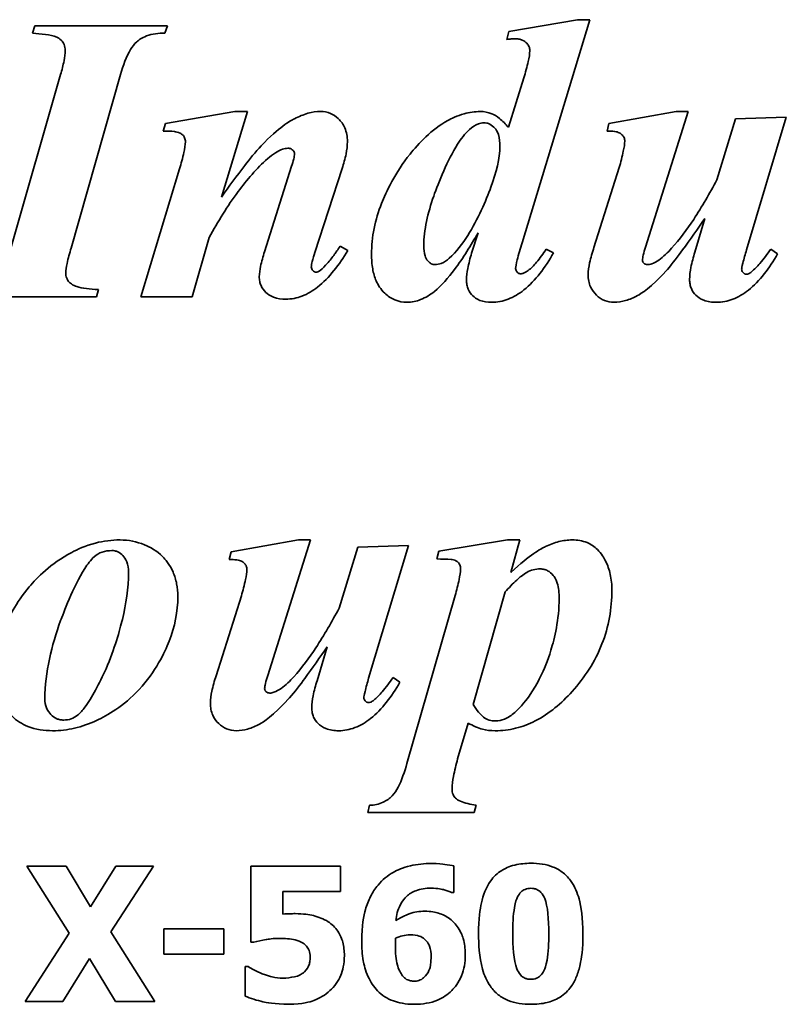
# Model space of a CAD drawing. Header units: millimetres. Extents: x 362 to 1318, y 320 to 868.
# Tile 7 of 11: x 836 to 921, y 606 to 715. Entities that reach past the tile are written whole.
import ezdxf

# ---------------------------------------------------------------- set-up
doc = ezdxf.new("R2010")
doc.units = ezdxf.units.MM
doc.header["$LTSCALE"] = 4
doc.layers.add('Krawędzie widoczne(ISO)', color=7, linetype='Continuous', lineweight=35, true_color=0x262659)

msp = doc.modelspace()

# ---------------------------------------------------------------- linework, layer by layer
at = {"layer": 'Krawędzie widoczne(ISO)'}
for p, q in [((838.02, 714.35), (837.77, 713.54)), ((852.7, 714.35), (838.02, 714.35)), ((852.41, 713.54), (852.7, 714.35)), ((898.09, 715.03), (890.49, 713.71)), ((891.97, 690.3), (899.47, 715.03)), ((899.47, 715.03), (898.09, 715.03)), ((890.49, 713.71), (890.3, 712.85)), ((840.86, 708.95), (835.35, 689.74)), ((842.04, 689.74), (847.5, 708.95)), ((892.16, 708.61), (890.45, 703.12)), ((860.15, 704.86), (852.48, 703.54)), ((858.68, 695.38), (861.55, 704.86)), ((861.55, 704.86), (860.15, 704.86)), ((909.05, 704.86), (901.57, 703.54)), ((905.64, 689.84), (910.37, 704.86)), ((910.37, 704.86), (909.05, 704.86)), ((852.48, 703.54), (852.24, 702.7)), ((901.57, 703.54), (901.38, 702.7)), ((915.62, 704.05), (913.53, 697.29)), ((921.23, 704.25), (915.62, 704.05)), ((916.82, 689.54), (921.23, 704.25)), ((854.05, 698.51), (849.76, 684.35)), ((866.45, 698.81), (863.44, 689.32)), ((869.02, 689.25), (872.04, 698.56)), ((902.73, 698.66), (899.93, 689.81)), ((912.21, 693.02), (911.11, 689.27)), ((887.09, 691.43), (886.38, 689.17)), ((855.42, 684.35), (857.33, 690.91)), ((872.68, 689.47), (871.84, 689.96)), ((895.45, 689.2), (894.64, 689.62)), ((920.27, 689.1), (919.51, 689.62)), ((844.83, 684.35), (845.05, 685.15)), ((829.96, 684.35), (844.83, 684.35)), ((849.76, 684.35), (855.42, 684.35)), ((867.21, 657.41), (859.74, 656.09)), ((863.8, 642.39), (868.53, 657.41)), ((868.53, 657.41), (867.21, 657.41)), ((873.78, 656.6), (871.7, 649.84)), ((879.39, 656.8), (873.78, 656.6)), ((874.98, 642.09), (879.39, 656.8)), ((890.37, 657.41), (882.77, 656.16)), ((891.74, 657.41), (890.37, 657.41)), ((890.72, 653.81), (891.74, 657.41)), ((859.74, 656.09), (859.54, 655.25)), ((882.77, 656.16), (882.53, 655.3)), ((860.89, 651.21), (858.09, 642.36)), ((884.56, 651.26), (879.22, 632.66)), ((886.57, 639.18), (890.1, 651.65)), ((870.37, 645.57), (869.27, 641.82)), ((878.44, 641.65), (877.68, 642.17)), ((884.83, 633.15), (885.99, 637.12)), ((875.08, 628.02), (874.88, 627.22)), ((874.88, 627.22), (886.67, 627.22)), ((886.67, 627.22), (886.87, 628.02)), ((841.48, 621.29), (837.13, 621.29)), ((837.13, 621.29), (841.81, 613.84)), ((844.19, 616.76), (841.48, 621.29)), ((846.98, 621.29), (844.19, 616.76)), ((846.44, 614), (851.15, 621.29)), ((851.15, 621.29), (846.98, 621.29)), ((871.87, 621.29), (861.93, 621.29)), ((861.93, 621.29), (861.93, 612.87)), ((871.87, 618.46), (871.87, 621.29)), ((884.42, 618.38), (884.42, 621.32)), ((865.49, 615.97), (865.49, 618.46)), ((865.49, 618.46), (871.87, 618.46)), ((884.15, 618.38), (884.42, 618.38)), ((851.31, 606.29), (846.44, 614)), ((858.96, 614.32), (852.29, 614.32)), ((852.29, 614.32), (852.29, 611.52)), ((858.96, 611.52), (858.96, 614.32)), ((841.81, 613.84), (836.94, 606.29)), ((861.93, 612.87), (862.26, 612.87)), ((841.11, 606.29), (844.06, 611.07)), ((844.06, 611.07), (846.95, 606.29)), ((852.29, 611.52), (858.96, 611.52)), ((861.63, 610.16), (861.29, 610.16)), ((861.29, 610.16), (861.29, 606.89)), ((836.94, 606.29), (841.11, 606.29)), ((846.95, 606.29), (851.31, 606.29))]:
    msp.add_line(p, q, dxfattribs=at)
for points, knots in [([(837.77, 713.54), (838.65, 713.48), (839.78, 713.37), (840.56, 713.04), (840.75, 712.95), (841.08, 712.62), (841.18, 712.46), (841.34, 712.08), (841.38, 711.85), (841.38, 711.63)], [-0.6373129, -0.6373129, -0.6373129, -0.6373129, -0.2075339, -0.2075339, -0.1258508, -0.1258508, -0.0681153, -0.0681153, 0, 0, 0, 0]), ([(847.5, 708.95), (847.79, 709.95), (848.15, 710.95), (848.8, 712.04), (849.03, 712.35), (849.5, 712.78), (849.84, 713.03), (851.02, 713.46), (851.73, 713.54), (852.41, 713.54)], [-1.166148, -1.166148, -1.166148, -1.166148, -0.603716, -0.603716, -0.374739, -0.374739, -0.203762, -0.203762, 0, 0, 0, 0]), ([(890.3, 712.85), (890.46, 712.87), (890.62, 712.89), (890.91, 712.92), (891.05, 712.92), (891.18, 712.92)], [-0.08786677, -0.08786677, -0.08786677, -0.08786677, -0.04008979, -0.04008979, 0, 0, 0, 0]), ([(891.18, 712.92), (891.33, 712.92), (891.47, 712.91), (891.74, 712.86), (891.87, 712.82), (892.22, 712.67), (892.38, 712.53), (892.59, 712.31), (892.68, 712.18), (892.8, 711.9), (892.82, 711.75), (892.82, 711.6)], [-0.1900089, -0.1900089, -0.1900089, -0.1900089, -0.1630808, -0.1630808, -0.1385214, -0.1385214, -0.0915822, -0.0915822, -0.0460618, -0.0460618, 0, 0, 0, 0]), ([(841.38, 711.63), (841.38, 711.27), (841.32, 710.85), (841.15, 709.99), (841.01, 709.45), (840.86, 708.95)], [-0.2621429, -0.2621429, -0.2621429, -0.2621429, -0.1551944, -0.1551944, 0, 0, 0, 0]), ([(892.82, 711.6), (892.82, 711.25), (892.75, 710.81), (892.53, 709.82), (892.34, 709.18), (892.16, 708.61)], [-0.302847, -0.302847, -0.302847, -0.302847, -0.178125, -0.178125, 0, 0, 0, 0]), ([(869.66, 704.86), (869.19, 704.86), (868.72, 704.79), (867.74, 704.52), (867.24, 704.31), (866.26, 703.81), (865.1, 703.16), (863.07, 701.06)], [-2.466229, -2.466229, -2.466229, -2.466229, -1.722466, -1.722466, -0.876881, -0.876881, 0, 0, 0, 0]), ([(872.63, 701.53), (872.63, 701.8), (872.6, 702.07), (872.51, 702.58), (872.43, 702.83), (872.17, 703.43), (871.94, 703.77), (871.36, 704.32), (871.07, 704.52), (870.4, 704.8), (870.03, 704.86), (869.66, 704.86)], [-0.5209884, -0.5209884, -0.5209884, -0.5209884, -0.4326593, -0.4326593, -0.3507269, -0.3507269, -0.2186441, -0.2186441, -0.1119866, -0.1119866, 0, 0, 0, 0]), ([(887.33, 704.86), (886.73, 704.86), (886.14, 704.77), (884.77, 704.4), (884.12, 704.07), (881.99, 702.91), (880.43, 701.24), (877.94, 698.13), (876.89, 695.89), (875.69, 692.87), (875.3, 690.98), (875.3, 689.03)], [-1.263066, -1.263066, -1.263066, -1.263066, -1.229364, -1.229364, -1.183859, -1.183859, -0.975186, -0.975186, -0.586469, -0.586469, 0, 0, 0, 0]), ([(890.45, 703.12), (890.15, 703.46), (889.81, 703.81), (889.14, 704.36), (888.87, 704.51), (888.2, 704.79), (887.77, 704.86), (887.33, 704.86)], [-0.3083639, -0.3083639, -0.3083639, -0.3083639, -0.217361, -0.217361, -0.1321231, -0.1321231, 0, 0, 0, 0]), ([(886.16, 702.88), (886.44, 703.13), (886.78, 703.37), (887.33, 703.57), (887.52, 703.61), (887.73, 703.61)], [-0.1755741, -0.1755741, -0.1755741, -0.1755741, -0.0605045, -0.0605045, 0, 0, 0, 0]), ([(887.73, 703.61), (887.84, 703.61), (887.96, 703.6), (888.18, 703.55), (888.29, 703.51), (888.62, 703.34), (888.81, 703.18), (889.05, 702.9), (889.22, 702.69), (889.47, 701.9), (889.51, 701.44), (889.51, 701.01)], [-0.7644939, -0.7644939, -0.7644939, -0.7644939, -0.6408518, -0.6408518, -0.5182429, -0.5182429, -0.2506352, -0.2506352, -0.1275716, -0.1275716, 0, 0, 0, 0]), ([(852.24, 702.7), (852.66, 702.7), (853.11, 702.69), (853.63, 702.62), (853.86, 702.58), (854.21, 702.4), (854.32, 702.33), (854.47, 702.18), (854.55, 702.09), (854.66, 701.8), (854.69, 701.65), (854.69, 701.5)], [-0.6242156, -0.6242156, -0.6242156, -0.6242156, -0.3124432, -0.3124432, -0.1646324, -0.1646324, -0.0909288, -0.0909288, -0.0452178, -0.0452178, 0, 0, 0, 0]), ([(881.08, 689.98), (881.08, 691.72), (881.54, 693.64), (882.72, 697.02), (883.71, 699.48), (885.19, 701.81), (885.65, 702.42), (886.16, 702.88)], [-1.58624, -1.58624, -1.58624, -1.58624, -0.832035, -0.832035, -0.204639, -0.204639, 0, 0, 0, 0]), ([(901.38, 702.7), (901.64, 702.7), (901.96, 702.69), (902.44, 702.62), (902.58, 702.58), (902.85, 702.44), (902.97, 702.36), (903.18, 702.15), (903.23, 702.05), (903.32, 701.84), (903.34, 701.71), (903.34, 701.58)], [-0.1458972, -0.1458972, -0.1458972, -0.1458972, -0.1147906, -0.1147906, -0.0891128, -0.0891128, -0.0654421, -0.0654421, -0.040607, -0.040607, 0, 0, 0, 0]), ([(854.69, 701.5), (854.68, 701.16), (854.6, 700.72), (854.39, 699.73), (854.21, 699.08), (854.05, 698.51)], [-0.3012734, -0.3012734, -0.3012734, -0.3012734, -0.1781772, -0.1781772, 0, 0, 0, 0]), ([(872.04, 698.56), (872.22, 699.08), (872.37, 699.63), (872.57, 700.61), (872.63, 701.08), (872.63, 701.53)], [-0.300648, -0.300648, -0.300648, -0.300648, -0.1350222, -0.1350222, 0, 0, 0, 0]), ([(903.34, 701.58), (903.34, 701.29), (903.27, 700.88), (903.06, 699.89), (902.89, 699.22), (902.73, 698.66)], [-0.3023632, -0.3023632, -0.3023632, -0.3023632, -0.1763339, -0.1763339, 0, 0, 0, 0]), ([(863.07, 701.06), (862.47, 700.42), (861.78, 699.55), (860.4, 697.76), (859.48, 696.51), (858.68, 695.38)], [-0.6741237, -0.6741237, -0.6741237, -0.6741237, -0.4164358, -0.4164358, 0, 0, 0, 0]), ([(863.8, 699.64), (864.38, 700.14), (864.93, 700.51), (865.63, 700.75), (865.83, 700.79), (866.03, 700.79)], [-0.2219543, -0.2219543, -0.2219543, -0.2219543, -0.0606598, -0.0606598, 0, 0, 0, 0]), ([(866.03, 700.79), (866.1, 700.79), (866.16, 700.79), (866.28, 700.76), (866.34, 700.74), (866.5, 700.66), (866.57, 700.59), (866.67, 700.49), (866.7, 700.44), (866.76, 700.31), (866.77, 700.25), (866.77, 700.18)], [-0.08342679, -0.08342679, -0.08342679, -0.08342679, -0.07212497, -0.07212497, -0.06120897, -0.06120897, -0.04059948, -0.04059948, -0.02010116, -0.02010116, 0, 0, 0, 0]), ([(866.77, 700.18), (866.77, 700.01), (866.73, 699.81), (866.63, 699.35), (866.54, 699.06), (866.45, 698.81)], [-0.1401758, -0.1401758, -0.1401758, -0.1401758, -0.081348, -0.081348, 0, 0, 0, 0]), ([(889.51, 701.01), (889.51, 699.67), (889.12, 698.11), (887.98, 695.01), (887.05, 692.88), (885.39, 690.24), (884.7, 689.31), (883.9, 688.61)], [-1.612107, -1.612107, -1.612107, -1.612107, -0.938358, -0.938358, -0.3183, -0.3183, 0, 0, 0, 0]), ([(857.33, 690.91), (858.28, 692.65), (859.34, 694.4), (861.49, 697.29), (862.58, 698.56), (863.8, 699.64)], [-1.082043, -1.082043, -1.082043, -1.082043, -0.487791, -0.487791, 0, 0, 0, 0]), ([(913.53, 697.29), (912.75, 695.81), (911.89, 694.31), (910.25, 691.82), (909.42, 690.69), (908.53, 689.71)], [-0.8971335, -0.8971335, -0.8971335, -0.8971335, -0.3963164, -0.3963164, 0, 0, 0, 0]), ([(908.07, 687.38), (908.61, 688), (909.27, 688.88), (910.56, 690.63), (911.44, 691.9), (912.21, 693.02)], [-0.6495984, -0.6495984, -0.6495984, -0.6495984, -0.4082726, -0.4082726, 0, 0, 0, 0]), ([(882.26, 684.93), (883.04, 685.55), (883.81, 686.45), (885.43, 688.62), (886.32, 690.08), (887.09, 691.43)], [-0.8086035, -0.8086035, -0.8086035, -0.8086035, -0.4659243, -0.4659243, 0, 0, 0, 0]), ([(841.43, 687.02), (841.43, 687.27), (841.49, 687.63), (841.7, 688.58), (841.88, 689.21), (842.04, 689.74)], [-0.2905969, -0.2905969, -0.2905969, -0.2905969, -0.1656333, -0.1656333, 0, 0, 0, 0]), ([(863.44, 689.32), (863.28, 688.81), (863.12, 688.24), (862.94, 687.35), (862.87, 686.92), (862.87, 686.55)], [-0.2743742, -0.2743742, -0.2743742, -0.2743742, -0.111237, -0.111237, 0, 0, 0, 0]), ([(865.81, 684.08), (866.43, 684.08), (867.02, 684.19), (868.22, 684.65), (868.8, 685.01), (870.61, 686.43), (871.73, 687.9), (872.68, 689.47)], [-0.9848531, -0.9848531, -0.9848531, -0.9848531, -0.7776491, -0.7776491, -0.5504324, -0.5504324, 0, 0, 0, 0]), ([(868.63, 687.65), (868.63, 687.81), (868.68, 688.05), (868.81, 688.56), (868.92, 688.94), (869.02, 689.25)], [-0.1554808, -0.1554808, -0.1554808, -0.1554808, -0.0982783, -0.0982783, 0, 0, 0, 0]), ([(871.84, 689.96), (871.72, 689.79), (871.58, 689.6), (871.38, 689.31), (871.28, 689.17), (871.21, 689.05)], [-0.1068318, -0.1068318, -0.1068318, -0.1068318, -0.0427052, -0.0427052, 0, 0, 0, 0]), ([(882.31, 687.9), (882.24, 687.9), (882.18, 687.91), (882.04, 687.94), (881.98, 687.97), (881.78, 688.07), (881.66, 688.17), (881.38, 688.5), (881.29, 688.7), (881.12, 689.22), (881.08, 689.62), (881.08, 689.98)], [-0.2220548, -0.2220548, -0.2220548, -0.2220548, -0.2086206, -0.2086206, -0.1949401, -0.1949401, -0.1640959, -0.1640959, -0.1086515, -0.1086515, 0, 0, 0, 0]), ([(891.25, 687.48), (891.25, 687.66), (891.32, 687.99), (891.58, 689.01), (891.79, 689.74), (891.97, 690.3)], [-0.3127418, -0.3127418, -0.3127418, -0.3127418, -0.1771508, -0.1771508, 0, 0, 0, 0]), ([(894.64, 689.62), (894.31, 689.13), (893.94, 688.61), (893.28, 687.82), (892.97, 687.49), (892.65, 687.26)], [-0.2720376, -0.2720376, -0.2720376, -0.2720376, -0.1169025, -0.1169025, 0, 0, 0, 0]), ([(899.93, 689.81), (899.75, 689.26), (899.57, 688.67), (899.36, 687.67), (899.29, 687.21), (899.29, 686.77)], [-0.3051269, -0.3051269, -0.3051269, -0.3051269, -0.1298936, -0.1298936, 0, 0, 0, 0]), ([(905.3, 688.39), (905.3, 688.54), (905.34, 688.74), (905.45, 689.23), (905.55, 689.56), (905.64, 689.84)], [-0.1511476, -0.1511476, -0.1511476, -0.1511476, -0.0876934, -0.0876934, 0, 0, 0, 0]), ([(908.53, 689.71), (908.12, 689.26), (907.62, 688.77), (906.88, 688.24), (906.6, 688.08), (906.18, 687.93), (906.02, 687.9), (905.86, 687.9)], [-0.3206453, -0.3206453, -0.3206453, -0.3206453, -0.1349844, -0.1349844, -0.0473274, -0.0473274, 0, 0, 0, 0]), ([(911.11, 689.27), (910.93, 688.73), (910.78, 688.16), (910.58, 687.17), (910.52, 686.7), (910.52, 686.26)], [-0.303526, -0.303526, -0.303526, -0.303526, -0.1327001, -0.1327001, 0, 0, 0, 0]), ([(916.28, 687.38), (916.28, 687.48), (916.33, 687.72), (916.53, 688.51), (916.69, 689.1), (916.82, 689.54)], [-0.2404747, -0.2404747, -0.2404747, -0.2404747, -0.1370708, -0.1370708, 0, 0, 0, 0]), ([(919.51, 689.62), (919.15, 689.1), (918.73, 688.53), (918.02, 687.7), (917.69, 687.35), (917.38, 687.12)], [-0.2809458, -0.2809458, -0.2809458, -0.2809458, -0.1173927, -0.1173927, 0, 0, 0, 0]), ([(871.21, 689.05), (870.96, 688.7), (870.69, 688.35), (870.16, 687.76), (869.9, 687.49), (869.61, 687.26)], [-0.2387281, -0.2387281, -0.2387281, -0.2387281, -0.1094422, -0.1094422, 0, 0, 0, 0]), ([(875.3, 689.03), (875.3, 688.49), (875.33, 687.95), (875.51, 686.97), (875.63, 686.52), (876.01, 685.65), (876.3, 685.18), (877.09, 684.42), (877.46, 684.17), (878.31, 683.81), (878.77, 683.73), (879.24, 683.73)], [-0.8651016, -0.8651016, -0.8651016, -0.8651016, -0.6541127, -0.6541127, -0.472702, -0.472702, -0.2770753, -0.2770753, -0.1423183, -0.1423183, 0, 0, 0, 0]), ([(883.9, 688.61), (883.64, 688.37), (883.35, 688.17), (882.79, 687.95), (882.55, 687.9), (882.31, 687.9)], [-0.1790578, -0.1790578, -0.1790578, -0.1790578, -0.0737771, -0.0737771, 0, 0, 0, 0]), ([(886.38, 689.17), (886.22, 688.63), (886.06, 688.03), (885.88, 687.07), (885.81, 686.61), (885.81, 686.21)], [-0.2941597, -0.2941597, -0.2941597, -0.2941597, -0.121435, -0.121435, 0, 0, 0, 0]), ([(888.58, 683.73), (889.22, 683.73), (889.83, 683.85), (891.06, 684.32), (891.64, 684.67), (893.45, 686.12), (894.54, 687.6), (895.45, 689.2)], [-0.9938843, -0.9938843, -0.9938843, -0.9938843, -0.7807809, -0.7807809, -0.5510154, -0.5510154, 0, 0, 0, 0]), ([(905.45, 688.07), (905.42, 688.09), (905.4, 688.12), (905.36, 688.17), (905.34, 688.2), (905.31, 688.28), (905.3, 688.33), (905.3, 688.39)], [-0.03656585, -0.03656585, -0.03656585, -0.03656585, -0.02656118, -0.02656118, -0.01696452, -0.01696452, 0, 0, 0, 0]), ([(913.49, 683.73), (914.11, 683.73), (914.71, 683.85), (915.93, 684.31), (916.5, 684.66), (918.3, 686.07), (919.37, 687.53), (920.27, 689.1)], [-0.97978, -0.97978, -0.97978, -0.97978, -0.7695521, -0.7695521, -0.5429276, -0.5429276, 0, 0, 0, 0]), ([(869.15, 687.07), (869.12, 687.07), (869.09, 687.07), (869.03, 687.09), (869, 687.1), (868.9, 687.15), (868.84, 687.21), (868.75, 687.31), (868.7, 687.37), (868.65, 687.51), (868.63, 687.58), (868.63, 687.65)], [-0.0794872, -0.0794872, -0.0794872, -0.0794872, -0.07222195, -0.07222195, -0.06448473, -0.06448473, -0.04487166, -0.04487166, -0.02171504, -0.02171504, 0, 0, 0, 0]), ([(869.61, 687.26), (869.53, 687.2), (869.44, 687.14), (869.28, 687.08), (869.21, 687.07), (869.15, 687.07)], [-0.0513478, -0.0513478, -0.0513478, -0.0513478, -0.02039487, -0.02039487, 0, 0, 0, 0]), ([(891.79, 686.89), (891.76, 686.89), (891.73, 686.9), (891.67, 686.91), (891.64, 686.92), (891.53, 686.97), (891.46, 687.03), (891.37, 687.13), (891.33, 687.19), (891.27, 687.33), (891.25, 687.4), (891.25, 687.48)], [-0.07837047, -0.07837047, -0.07837047, -0.07837047, -0.07156226, -0.07156226, -0.06464869, -0.06464869, -0.04552633, -0.04552633, -0.02364622, -0.02364622, 0, 0, 0, 0]), ([(892.65, 687.26), (892.5, 687.14), (892.32, 687.03), (892.02, 686.92), (891.91, 686.89), (891.79, 686.89)], [-0.09431432, -0.09431432, -0.09431432, -0.09431432, -0.03475814, -0.03475814, 0, 0, 0, 0]), ([(902.16, 683.73), (902.59, 683.73), (903.01, 683.8), (903.88, 684.05), (904.32, 684.24), (905.16, 684.7), (906.17, 685.3), (908.07, 687.38)], [-2.407063, -2.407063, -2.407063, -2.407063, -1.668869, -1.668869, -0.844189, -0.844189, 0, 0, 0, 0]), ([(905.86, 687.9), (905.78, 687.9), (905.71, 687.91), (905.56, 687.97), (905.5, 688.02), (905.45, 688.07)], [-0.04682376, -0.04682376, -0.04682376, -0.04682376, -0.02335621, -0.02335621, 0, 0, 0, 0]), ([(916.79, 686.85), (916.76, 686.85), (916.72, 686.85), (916.66, 686.87), (916.62, 686.88), (916.55, 686.92), (916.49, 686.97), (916.37, 687.11), (916.33, 687.17), (916.29, 687.29), (916.28, 687.33), (916.28, 687.38)], [-0.1151754, -0.1151754, -0.1151754, -0.1151754, -0.0928446, -0.0928446, -0.0701855, -0.0701855, -0.0363258, -0.0363258, -0.0150744, -0.0150744, 0, 0, 0, 0]), ([(917.38, 687.12), (917.28, 687.02), (917.17, 686.94), (916.96, 686.86), (916.88, 686.85), (916.79, 686.85)], [-0.06628231, -0.06628231, -0.06628231, -0.06628231, -0.02586333, -0.02586333, 0, 0, 0, 0]), ([(842.06, 685.77), (841.95, 685.85), (841.84, 685.94), (841.66, 686.16), (841.59, 686.28), (841.46, 686.6), (841.43, 686.81), (841.43, 687.02)], [-0.1473676, -0.1473676, -0.1473676, -0.1473676, -0.1044337, -0.1044337, -0.0633718, -0.0633718, 0, 0, 0, 0]), ([(862.87, 686.55), (862.87, 686.38), (862.89, 686.22), (862.95, 685.89), (863, 685.74), (863.19, 685.3), (863.37, 685.05), (863.76, 684.68), (864.01, 684.47), (864.87, 684.14), (865.35, 684.08), (865.81, 684.08)], [-0.6671908, -0.6671908, -0.6671908, -0.6671908, -0.5646232, -0.5646232, -0.4665076, -0.4665076, -0.2739272, -0.2739272, -0.1402794, -0.1402794, 0, 0, 0, 0]), ([(885.81, 686.21), (885.81, 686.03), (885.83, 685.85), (885.9, 685.5), (885.94, 685.34), (886.13, 684.9), (886.31, 684.65), (886.66, 684.31), (886.9, 684.1), (887.71, 683.79), (888.15, 683.73), (888.58, 683.73)], [-0.7528197, -0.7528197, -0.7528197, -0.7528197, -0.6182389, -0.6182389, -0.4913185, -0.4913185, -0.2596394, -0.2596394, -0.1297243, -0.1297243, 0, 0, 0, 0]), ([(899.29, 686.77), (899.29, 686.54), (899.31, 686.31), (899.4, 685.86), (899.46, 685.65), (899.71, 685.1), (899.93, 684.79), (900.47, 684.27), (900.76, 684.08), (901.43, 683.8), (901.79, 683.73), (902.16, 683.73)], [-0.4712693, -0.4712693, -0.4712693, -0.4712693, -0.4009862, -0.4009862, -0.3350121, -0.3350121, -0.2179625, -0.2179625, -0.1117787, -0.1117787, 0, 0, 0, 0]), ([(910.52, 686.26), (910.52, 686.08), (910.53, 685.9), (910.6, 685.56), (910.65, 685.4), (910.83, 684.97), (911.01, 684.73), (911.42, 684.33), (911.69, 684.12), (912.53, 683.8), (913.01, 683.73), (913.49, 683.73)], [-0.5706747, -0.5706747, -0.5706747, -0.5706747, -0.4878585, -0.4878585, -0.4099322, -0.4099322, -0.2693005, -0.2693005, -0.1426538, -0.1426538, 0, 0, 0, 0]), ([(845.05, 685.15), (844.1, 685.18), (843.27, 685.27), (842.46, 685.54), (842.24, 685.64), (842.06, 685.77)], [-0.2582736, -0.2582736, -0.2582736, -0.2582736, -0.0660865, -0.0660865, 0, 0, 0, 0]), ([(879.24, 683.73), (879.76, 683.73), (880.26, 683.84), (881.28, 684.25), (881.79, 684.57), (882.26, 684.93)], [-0.3310136, -0.3310136, -0.3310136, -0.3310136, -0.1769211, -0.1769211, 0, 0, 0, 0]), ([(847.46, 657.41), (846.53, 657.41), (845.62, 657.3), (843.59, 656.77), (842.71, 656.35), (839.74, 654.77), (838.25, 653.24), (835.88, 650.44), (835.07, 648.69), (834, 646.12), (833.66, 644.32), (833.66, 642.46)], [-1.074188, -1.074188, -1.074188, -1.074188, -1.041441, -1.041441, -1.000051, -1.000051, -0.838652, -0.838652, -0.558079, -0.558079, 0, 0, 0, 0]), ([(853.85, 651.16), (853.85, 651.63), (853.81, 652.1), (853.63, 653), (853.5, 653.43), (852.94, 654.72), (852.46, 655.27), (851.52, 656.22), (850.78, 656.62), (849.3, 657.23), (848.4, 657.41), (847.46, 657.41)], [-0.6559595, -0.6559595, -0.6559595, -0.6559595, -0.6119922, -0.6119922, -0.569762, -0.569762, -0.4806953, -0.4806953, -0.2820664, -0.2820664, 0, 0, 0, 0]), ([(897.53, 657.41), (897.03, 657.41), (896.54, 657.35), (895.54, 657.1), (895.04, 656.91), (894.04, 656.42), (892.91, 655.8), (890.72, 653.81)], [-2.472065, -2.472065, -2.472065, -2.472065, -1.704679, -1.704679, -0.888778, -0.888778, 0, 0, 0, 0]), ([(901.92, 651.87), (901.92, 652.45), (901.86, 653.03), (901.62, 654.12), (901.45, 654.62), (901.06, 655.38), (900.77, 655.9), (899.98, 656.68), (899.6, 656.94), (898.64, 657.33), (898.09, 657.41), (897.53, 657.41)], [-1.160025, -1.160025, -1.160025, -1.160025, -0.817577, -0.817577, -0.501753, -0.501753, -0.309592, -0.309592, -0.168123, -0.168123, 0, 0, 0, 0]), ([(839.12, 639.81), (839.12, 642.74), (839.87, 645.74), (841.11, 649.13), (842.25, 652.24), (843.85, 654.73), (844.21, 655.2), (844.59, 655.55)], [-3.438441, -3.438441, -3.438441, -3.438441, -0.780771, -0.780771, -0.15383, -0.15383, 0, 0, 0, 0]), ([(844.59, 655.55), (844.85, 655.78), (845.14, 655.95), (845.82, 656.18), (846.18, 656.23), (846.55, 656.23)], [-0.2142357, -0.2142357, -0.2142357, -0.2142357, -0.1102102, -0.1102102, 0, 0, 0, 0]), ([(846.55, 656.23), (846.66, 656.23), (846.77, 656.22), (846.99, 656.18), (847.1, 656.14), (847.42, 656), (847.61, 655.85), (847.91, 655.53), (848.08, 655.32), (848.34, 654.63), (848.39, 654.22), (848.39, 653.83)], [-0.4693121, -0.4693121, -0.4693121, -0.4693121, -0.409107, -0.409107, -0.3498279, -0.3498279, -0.2230247, -0.2230247, -0.1170772, -0.1170772, 0, 0, 0, 0]), ([(859.54, 655.25), (859.81, 655.25), (860.12, 655.24), (860.6, 655.17), (860.75, 655.13), (861.01, 654.99), (861.13, 654.91), (861.34, 654.7), (861.4, 654.6), (861.48, 654.4), (861.5, 654.26), (861.5, 654.13)], [-0.1458972, -0.1458972, -0.1458972, -0.1458972, -0.1147906, -0.1147906, -0.0891128, -0.0891128, -0.0654421, -0.0654421, -0.040607, -0.040607, 0, 0, 0, 0]), ([(882.53, 655.3), (883.05, 655.3), (883.68, 655.29), (884.26, 655.23), (884.46, 655.2), (884.74, 655.06), (884.82, 655), (884.92, 654.9), (885.01, 654.81), (885.13, 654.51), (885.15, 654.36), (885.15, 654.2)], [-1.20434, -1.20434, -1.20434, -1.20434, -0.497394, -0.497394, -0.228857, -0.228857, -0.09722, -0.09722, -0.046697, -0.046697, 0, 0, 0, 0]), ([(848.39, 653.83), (848.39, 652.08), (848.12, 650.31), (847.42, 647.4), (846.86, 645.36), (845.19, 641.52), (844.3, 639.89), (843.31, 638.55), (843.03, 638.23), (842.75, 638)], [-1.510017, -1.510017, -1.510017, -1.510017, -0.881459, -0.881459, -0.434968, -0.434968, -0.10895, -0.10895, 0, 0, 0, 0]), ([(861.5, 654.13), (861.5, 653.84), (861.43, 653.43), (861.22, 652.44), (861.05, 651.78), (860.89, 651.21)], [-0.3023632, -0.3023632, -0.3023632, -0.3023632, -0.1763339, -0.1763339, 0, 0, 0, 0]), ([(885.15, 654.2), (885.15, 653.86), (885.08, 653.43), (884.89, 652.46), (884.72, 651.82), (884.56, 651.26)], [-0.29534, -0.29534, -0.29534, -0.29534, -0.1751076, -0.1751076, 0, 0, 0, 0]), ([(890.1, 651.65), (890.5, 652.1), (890.94, 652.57), (891.71, 653.27), (892.09, 653.58), (892.48, 653.81)], [-0.3153895, -0.3153895, -0.3153895, -0.3153895, -0.1341991, -0.1341991, 0, 0, 0, 0]), ([(892.48, 653.81), (892.71, 653.94), (892.95, 654.04), (893.46, 654.17), (893.72, 654.2), (893.98, 654.2)], [-0.1570239, -0.1570239, -0.1570239, -0.1570239, -0.0778522, -0.0778522, 0, 0, 0, 0]), ([(893.98, 654.2), (894.12, 654.2), (894.26, 654.19), (894.54, 654.12), (894.67, 654.07), (895.03, 653.88), (895.24, 653.7), (895.55, 653.34), (895.73, 653.09), (896.04, 652.11), (896.08, 651.49), (896.08, 650.94)], [-0.7141449, -0.7141449, -0.7141449, -0.7141449, -0.6099922, -0.6099922, -0.5082366, -0.5082366, -0.3081952, -0.3081952, -0.1661302, -0.1661302, 0, 0, 0, 0]), ([(839.98, 636.28), (840.8, 636.28), (841.61, 636.38), (843.24, 636.76), (844.05, 637.04), (846.03, 637.96), (847.83, 638.98), (851.38, 642.81), (852.39, 644.93), (853.51, 647.79), (853.85, 649.45), (853.85, 651.16)], [-1.805849, -1.805849, -1.805849, -1.805849, -1.564721, -1.564721, -1.31276, -1.31276, -0.922689, -0.922689, -0.513578, -0.513578, 0, 0, 0, 0]), ([(897.5, 640.62), (898.91, 642.18), (900.05, 643.93), (901.57, 647.81), (901.92, 649.81), (901.92, 651.87)], [-1.249371, -1.249371, -1.249371, -1.249371, -0.619028, -0.619028, 0, 0, 0, 0]), ([(896.08, 650.94), (896.08, 648.61), (895.56, 646.5), (894.45, 642.83), (893.57, 641.35), (892.18, 639.26), (891.5, 638.62), (890.8, 637.98), (890.44, 637.73), (889.7, 637.43), (889.37, 637.36), (889.02, 637.36)], [-0.528842, -0.528842, -0.528842, -0.528842, -0.4713296, -0.4713296, -0.368057, -0.368057, -0.2404512, -0.2404512, -0.1027934, -0.1027934, 0, 0, 0, 0]), ([(871.7, 649.84), (870.92, 648.37), (870.05, 646.86), (868.41, 644.37), (867.58, 643.24), (866.7, 642.26)], [-0.8971335, -0.8971335, -0.8971335, -0.8971335, -0.3963164, -0.3963164, 0, 0, 0, 0]), ([(866.23, 639.94), (866.78, 640.55), (867.44, 641.43), (868.72, 643.18), (869.61, 644.45), (870.37, 645.57)], [-0.6495984, -0.6495984, -0.6495984, -0.6495984, -0.4082726, -0.4082726, 0, 0, 0, 0]), ([(833.66, 642.46), (833.66, 641.93), (833.71, 641.41), (833.93, 640.41), (834.09, 639.94), (834.68, 638.78), (835.12, 638.25), (836, 637.39), (836.58, 637.02), (838.11, 636.41), (839.05, 636.28), (839.98, 636.28)], [-0.8474515, -0.8474515, -0.8474515, -0.8474515, -0.7449165, -0.7449165, -0.6476289, -0.6476289, -0.4911665, -0.4911665, -0.2798105, -0.2798105, 0, 0, 0, 0]), ([(858.09, 642.36), (857.91, 641.81), (857.73, 641.22), (857.53, 640.22), (857.46, 639.76), (857.46, 639.32)], [-0.3051269, -0.3051269, -0.3051269, -0.3051269, -0.1298936, -0.1298936, 0, 0, 0, 0]), ([(863.46, 640.94), (863.46, 641.09), (863.5, 641.29), (863.61, 641.78), (863.71, 642.11), (863.8, 642.39)], [-0.1511476, -0.1511476, -0.1511476, -0.1511476, -0.0876934, -0.0876934, 0, 0, 0, 0]), ([(866.7, 642.26), (866.28, 641.81), (865.78, 641.32), (865.04, 640.79), (864.77, 640.63), (864.34, 640.48), (864.18, 640.45), (864.02, 640.45)], [-0.3206453, -0.3206453, -0.3206453, -0.3206453, -0.1349844, -0.1349844, -0.0473274, -0.0473274, 0, 0, 0, 0]), ([(869.27, 641.82), (869.1, 641.28), (868.94, 640.71), (868.74, 639.72), (868.68, 639.25), (868.68, 638.81)], [-0.303526, -0.303526, -0.303526, -0.303526, -0.1327001, -0.1327001, 0, 0, 0, 0]), ([(871.65, 636.28), (872.27, 636.28), (872.87, 636.4), (874.09, 636.86), (874.67, 637.21), (876.46, 638.63), (877.53, 640.08), (878.44, 641.65)], [-0.97978, -0.97978, -0.97978, -0.97978, -0.7695521, -0.7695521, -0.5429276, -0.5429276, 0, 0, 0, 0]), ([(874.44, 639.94), (874.44, 640.03), (874.49, 640.27), (874.69, 641.06), (874.85, 641.65), (874.98, 642.09)], [-0.2404747, -0.2404747, -0.2404747, -0.2404747, -0.1370708, -0.1370708, 0, 0, 0, 0]), ([(877.68, 642.17), (877.31, 641.65), (876.89, 641.08), (876.19, 640.25), (875.86, 639.9), (875.54, 639.67)], [-0.2809458, -0.2809458, -0.2809458, -0.2809458, -0.1173927, -0.1173927, 0, 0, 0, 0]), ([(863.61, 640.62), (863.58, 640.64), (863.56, 640.67), (863.52, 640.72), (863.5, 640.75), (863.47, 640.83), (863.46, 640.88), (863.46, 640.94)], [-0.03656585, -0.03656585, -0.03656585, -0.03656585, -0.02656118, -0.02656118, -0.01696452, -0.01696452, 0, 0, 0, 0]), ([(864.02, 640.45), (863.95, 640.45), (863.87, 640.46), (863.73, 640.52), (863.66, 640.57), (863.61, 640.62)], [-0.04682376, -0.04682376, -0.04682376, -0.04682376, -0.02335621, -0.02335621, 0, 0, 0, 0]), ([(889, 636.28), (889.76, 636.28), (890.52, 636.37), (892.01, 636.74), (892.74, 637.02), (894.99, 638.16), (896.34, 639.32), (897.5, 640.62)], [-0.9855054, -0.9855054, -0.9855054, -0.9855054, -0.7564567, -0.7564567, -0.5234074, -0.5234074, 0, 0, 0, 0]), ([(841.21, 637.46), (841.07, 637.46), (840.94, 637.47), (840.69, 637.53), (840.56, 637.56), (840.2, 637.73), (839.98, 637.89), (839.64, 638.23), (839.45, 638.46), (839.18, 639.12), (839.12, 639.47), (839.12, 639.81)], [-0.5001652, -0.5001652, -0.5001652, -0.5001652, -0.4297311, -0.4297311, -0.3607164, -0.3607164, -0.2145733, -0.2145733, -0.1039407, -0.1039407, 0, 0, 0, 0]), ([(857.46, 639.32), (857.46, 639.09), (857.48, 638.86), (857.56, 638.41), (857.63, 638.2), (857.87, 637.65), (858.09, 637.34), (858.63, 636.83), (858.92, 636.63), (859.59, 636.35), (859.95, 636.28), (860.32, 636.28)], [-0.4712693, -0.4712693, -0.4712693, -0.4712693, -0.4009862, -0.4009862, -0.3350121, -0.3350121, -0.2179625, -0.2179625, -0.1117787, -0.1117787, 0, 0, 0, 0]), ([(860.32, 636.28), (860.75, 636.28), (861.17, 636.35), (862.04, 636.6), (862.48, 636.79), (863.32, 637.25), (864.34, 637.85), (866.23, 639.94)], [-2.407063, -2.407063, -2.407063, -2.407063, -1.668869, -1.668869, -0.844189, -0.844189, 0, 0, 0, 0]), ([(874.96, 639.4), (874.92, 639.4), (874.89, 639.4), (874.82, 639.42), (874.79, 639.43), (874.71, 639.47), (874.65, 639.52), (874.53, 639.66), (874.49, 639.72), (874.45, 639.84), (874.44, 639.89), (874.44, 639.94)], [-0.1151754, -0.1151754, -0.1151754, -0.1151754, -0.0928446, -0.0928446, -0.0701855, -0.0701855, -0.0363258, -0.0363258, -0.0150744, -0.0150744, 0, 0, 0, 0]), ([(875.54, 639.67), (875.44, 639.58), (875.33, 639.49), (875.13, 639.41), (875.04, 639.4), (874.96, 639.4)], [-0.06628231, -0.06628231, -0.06628231, -0.06628231, -0.02586333, -0.02586333, 0, 0, 0, 0]), ([(889.02, 637.36), (888.79, 637.36), (888.55, 637.39), (888.08, 637.54), (887.87, 637.65), (887.35, 638.05), (886.97, 638.54), (886.57, 639.18)], [-0.4259601, -0.4259601, -0.4259601, -0.4259601, -0.3296423, -0.3296423, -0.225076, -0.225076, 0, 0, 0, 0]), ([(842.75, 638), (842.53, 637.82), (842.3, 637.69), (841.77, 637.5), (841.49, 637.46), (841.21, 637.46)], [-0.1683704, -0.1683704, -0.1683704, -0.1683704, -0.084851, -0.084851, 0, 0, 0, 0]), ([(868.68, 638.81), (868.68, 638.63), (868.7, 638.45), (868.76, 638.11), (868.81, 637.95), (868.99, 637.52), (869.17, 637.28), (869.58, 636.88), (869.85, 636.67), (870.69, 636.35), (871.17, 636.28), (871.65, 636.28)], [-0.5706747, -0.5706747, -0.5706747, -0.5706747, -0.4878585, -0.4878585, -0.4099322, -0.4099322, -0.2693005, -0.2693005, -0.1426538, -0.1426538, 0, 0, 0, 0]), ([(885.99, 637.12), (886.51, 636.85), (887.13, 636.57), (888.01, 636.33), (888.49, 636.28), (889, 636.28)], [-0.3232071, -0.3232071, -0.3232071, -0.3232071, -0.1527009, -0.1527009, 0, 0, 0, 0]), ([(879.22, 632.66), (878.96, 631.73), (878.64, 630.78), (878.07, 629.69), (877.85, 629.34), (877.32, 628.77), (876.96, 628.53), (876.1, 628.14), (875.6, 628.04), (875.08, 628.02)], [-0.6748023, -0.6748023, -0.6748023, -0.6748023, -0.4037059, -0.4037059, -0.2812462, -0.2812462, -0.155837, -0.155837, 0, 0, 0, 0]), ([(884.22, 629.84), (884.22, 630.28), (884.29, 630.79), (884.49, 631.86), (884.66, 632.53), (884.83, 633.15)], [-0.3244667, -0.3244667, -0.3244667, -0.3244667, -0.1917073, -0.1917073, 0, 0, 0, 0]), ([(886.87, 628.02), (886.27, 628.13), (885.62, 628.27), (884.87, 628.58), (884.72, 628.69), (884.49, 628.93), (884.4, 629.07), (884.25, 629.42), (884.22, 629.63), (884.22, 629.84)], [-0.2373912, -0.2373912, -0.2373912, -0.2373912, -0.1611949, -0.1611949, -0.1145694, -0.1145694, -0.0627269, -0.0627269, 0, 0, 0, 0]), ([(881.93, 621.57), (881.15, 621.57), (880.36, 621.5), (878.75, 621.13), (878.14, 620.84), (877.06, 620.23), (876.49, 619.77), (876.02, 619.19)], [-0.5085644, -0.5085644, -0.5085644, -0.5085644, -0.3742636, -0.3742636, -0.2229673, -0.2229673, 0, 0, 0, 0]), ([(884.42, 621.32), (884.19, 621.37), (883.76, 621.43), (883.21, 621.5), (882.66, 621.57), (881.93, 621.57)], [-0.6025501, -0.6025501, -0.6025501, -0.6025501, -0.2194866, -0.2194866, 0, 0, 0, 0]), ([(892.94, 621.6), (892.34, 621.6), (891.74, 621.54), (890.5, 621.24), (890.03, 621), (889.22, 620.5), (888.81, 620.1), (888.48, 619.63)], [-0.3846895, -0.3846895, -0.3846895, -0.3846895, -0.286222, -0.286222, -0.1741969, -0.1741969, 0, 0, 0, 0]), ([(897.41, 619.57), (897.16, 619.93), (896.87, 620.25), (896.19, 620.8), (895.82, 621.02), (894.64, 621.5), (893.77, 621.6), (892.94, 621.6)], [-0.5116296, -0.5116296, -0.5116296, -0.5116296, -0.3795623, -0.3795623, -0.2488616, -0.2488616, 0, 0, 0, 0]), ([(888.48, 619.63), (887.97, 618.9), (887.65, 618.07), (887.31, 616.52), (887.15, 615.47), (887.15, 613.79)], [-1.148741, -1.148741, -1.148741, -1.148741, -0.503988, -0.503988, 0, 0, 0, 0]), ([(898.71, 613.79), (898.71, 615.53), (898.52, 616.79), (898.09, 618.33), (897.81, 618.99), (897.41, 619.57)], [-0.4803434, -0.4803434, -0.4803434, -0.4803434, -0.2115552, -0.2115552, 0, 0, 0, 0]), ([(876.02, 619.19), (875.7, 618.8), (875.42, 618.38), (874.96, 617.46), (874.77, 616.98), (874.44, 615.81), (874.21, 614.7), (874.21, 612.98)], [-1.268999, -1.268999, -1.268999, -1.268999, -0.896133, -0.896133, -0.515043, -0.515043, 0, 0, 0, 0]), ([(877.98, 615.25), (878.05, 615.85), (878.21, 616.44), (878.72, 617.44), (878.98, 617.73), (879.46, 618.2), (879.81, 618.41), (880.73, 618.76), (881.31, 618.84), (881.89, 618.84)], [-0.462356, -0.462356, -0.462356, -0.462356, -0.3729226, -0.3729226, -0.2955202, -0.2955202, -0.1724781, -0.1724781, 0, 0, 0, 0]), ([(881.89, 618.84), (882.65, 618.84), (883.11, 618.72), (883.66, 618.57), (883.96, 618.47), (884.15, 618.38)], [-0.1149255, -0.1149255, -0.1149255, -0.1149255, -0.0639608, -0.0639608, 0, 0, 0, 0]), ([(890.93, 613.78), (890.93, 614.79), (890.98, 615.85), (891.23, 617.3), (891.36, 617.65), (891.57, 618.06), (891.69, 618.25), (891.98, 618.54), (892.13, 618.64), (892.51, 618.79), (892.72, 618.83), (892.94, 618.83)], [-0.3655657, -0.3655657, -0.3655657, -0.3655657, -0.2608264, -0.2608264, -0.1874156, -0.1874156, -0.1216415, -0.1216415, -0.0652695, -0.0652695, 0, 0, 0, 0]), ([(892.94, 618.83), (893.06, 618.83), (893.17, 618.82), (893.39, 618.77), (893.5, 618.74), (893.77, 618.62), (893.93, 618.51), (894.28, 618.15), (894.4, 617.89), (894.82, 616.85), (894.93, 615.4), (894.93, 613.79)], [-0.7266571, -0.7266571, -0.7266571, -0.7266571, -0.6872512, -0.6872512, -0.650297, -0.650297, -0.585261, -0.585261, -0.4802699, -0.4802699, 0, 0, 0, 0]), ([(881.2, 616.29), (880.61, 616.29), (880.03, 616.21), (879.29, 615.94), (878.72, 615.73), (877.98, 615.25)], [-1.02868, -1.02868, -1.02868, -1.02868, -0.265662, -0.265662, 0, 0, 0, 0]), ([(883.98, 615.44), (883.6, 615.72), (883.18, 615.93), (882.37, 616.18), (881.86, 616.29), (881.2, 616.29)], [-0.4575761, -0.4575761, -0.4575761, -0.4575761, -0.2001417, -0.2001417, 0, 0, 0, 0]), ([(866.86, 616.02), (866.67, 616.02), (866.41, 616.01), (866.09, 616), (865.79, 615.99), (865.49, 615.97)], [-0.2230043, -0.2230043, -0.2230043, -0.2230043, -0.0892686, -0.0892686, 0, 0, 0, 0]), ([(870.49, 615.13), (869.99, 615.45), (869.43, 615.66), (868.39, 615.91), (867.74, 616.02), (866.86, 616.02)], [-0.5852253, -0.5852253, -0.5852253, -0.5852253, -0.2624448, -0.2624448, 0, 0, 0, 0]), ([(872.29, 611.38), (872.29, 611.88), (872.24, 612.39), (872.01, 613.21), (871.86, 613.63), (871.27, 614.5), (870.91, 614.85), (870.49, 615.13)], [-0.5521735, -0.5521735, -0.5521735, -0.5521735, -0.3154251, -0.3154251, -0.1534962, -0.1534962, 0, 0, 0, 0]), ([(885.68, 611.4), (885.68, 611.94), (885.64, 612.5), (885.44, 613.32), (885.31, 613.76), (884.74, 614.72), (884.4, 615.12), (883.98, 615.44)], [-0.660774, -0.660774, -0.660774, -0.660774, -0.3355851, -0.3355851, -0.1577051, -0.1577051, 0, 0, 0, 0]), ([(862.26, 612.87), (862.69, 612.98), (863.17, 613.07), (863.83, 613.19), (864.41, 613.28), (865.22, 613.28)], [-0.7392937, -0.7392937, -0.7392937, -0.7392937, -0.2435127, -0.2435127, 0, 0, 0, 0]), ([(865.22, 613.28), (865.63, 613.28), (866.34, 613.24), (867.15, 613.04), (867.45, 612.93), (867.72, 612.75)], [-0.2523375, -0.2523375, -0.2523375, -0.2523375, -0.095898, -0.095898, 0, 0, 0, 0]), ([(874.21, 612.98), (874.21, 612.25), (874.26, 611.51), (874.46, 610.38), (874.61, 609.73), (875.18, 608.46), (875.52, 607.92), (875.97, 607.47)], [-0.8181195, -0.8181195, -0.8181195, -0.8181195, -0.4206394, -0.4206394, -0.1900683, -0.1900683, 0, 0, 0, 0]), ([(877.94, 612.41), (877.94, 612.6), (877.94, 612.8), (877.96, 613.09), (877.96, 613.24), (877.96, 613.32)], [-0.0727172, -0.0727172, -0.0727172, -0.0727172, -0.02507321, -0.02507321, 0, 0, 0, 0]), ([(877.96, 613.32), (878.22, 613.42), (878.48, 613.5), (879.01, 613.64), (879.28, 613.67), (879.56, 613.67)], [-0.1643123, -0.1643123, -0.1643123, -0.1643123, -0.0826214, -0.0826214, 0, 0, 0, 0]), ([(879.56, 613.67), (879.99, 613.67), (880.35, 613.61), (880.81, 613.46), (881.02, 613.34), (881.21, 613.17)], [-0.1455814, -0.1455814, -0.1455814, -0.1455814, -0.0743264, -0.0743264, 0, 0, 0, 0]), ([(881.21, 613.17), (881.32, 613.08), (881.42, 612.97), (881.6, 612.69), (881.67, 612.54), (881.86, 612.07), (881.9, 611.64), (881.9, 611.22)], [-0.2049835, -0.2049835, -0.2049835, -0.2049835, -0.1704985, -0.1704985, -0.1277109, -0.1277109, 0, 0, 0, 0]), ([(887.15, 613.79), (887.15, 612.73), (887.22, 611.19), (887.78, 609.2), (888.06, 608.54), (888.47, 607.97)], [-0.6234091, -0.6234091, -0.6234091, -0.6234091, -0.2101563, -0.2101563, 0, 0, 0, 0]), ([(892.94, 608.75), (892.82, 608.75), (892.71, 608.76), (892.48, 608.8), (892.38, 608.84), (892.1, 608.96), (891.95, 609.07), (891.61, 609.43), (891.48, 609.69), (891.01, 610.85), (890.93, 612.5), (890.93, 613.78)], [-0.577293, -0.577293, -0.577293, -0.577293, -0.5465984, -0.5465984, -0.5177466, -0.5177466, -0.4667059, -0.4667059, -0.3860352, -0.3860352, 0, 0, 0, 0]), ([(894.93, 613.79), (894.93, 612.78), (894.89, 611.72), (894.63, 610.27), (894.5, 609.92), (894.29, 609.5), (894.16, 609.32), (893.88, 609.04), (893.73, 608.93), (893.36, 608.78), (893.15, 608.75), (892.94, 608.75)], [-0.3679166, -0.3679166, -0.3679166, -0.3679166, -0.2597446, -0.2597446, -0.1847231, -0.1847231, -0.1189865, -0.1189865, -0.0635411, -0.0635411, 0, 0, 0, 0]), ([(897.4, 607.95), (897.64, 608.29), (897.84, 608.66), (898.17, 609.48), (898.31, 609.93), (898.54, 611.02), (898.71, 612.08), (898.71, 613.79)], [-1.222648, -1.222648, -1.222648, -1.222648, -0.887117, -0.887117, -0.514093, -0.514093, 0, 0, 0, 0]), ([(867.72, 612.75), (867.86, 612.65), (867.99, 612.54), (868.19, 612.3), (868.3, 612.15), (868.47, 611.72), (868.51, 611.48), (868.51, 611.23)], [-0.2173786, -0.2173786, -0.2173786, -0.2173786, -0.1375318, -0.1375318, -0.0737587, -0.0737587, 0, 0, 0, 0]), ([(878.74, 609.14), (878.61, 609.29), (878.51, 609.46), (878.29, 609.9), (878.21, 610.17), (877.99, 610.93), (877.94, 611.68), (877.94, 612.41)], [-0.3080761, -0.3080761, -0.3080761, -0.3080761, -0.2721644, -0.2721644, -0.2180721, -0.2180721, 0, 0, 0, 0]), ([(868.51, 611.23), (868.51, 611.04), (868.49, 610.85), (868.44, 610.52), (868.4, 610.37), (868.29, 610.14), (868.17, 609.87), (867.86, 609.56)], [-0.5436301, -0.5436301, -0.5436301, -0.5436301, -0.3148138, -0.3148138, -0.1293326, -0.1293326, 0, 0, 0, 0]), ([(870.69, 607.49), (870.95, 607.72), (871.19, 607.98), (871.59, 608.56), (871.75, 608.87), (872.1, 609.73), (872.29, 610.44), (872.29, 611.38)], [-0.6305381, -0.6305381, -0.6305381, -0.6305381, -0.4562681, -0.4562681, -0.2814079, -0.2814079, 0, 0, 0, 0]), ([(880.05, 605.98), (880.93, 605.98), (881.81, 606.11), (883.21, 606.7), (883.73, 607.05), (884.51, 607.84), (884.95, 608.36), (885.56, 609.86), (885.68, 610.62), (885.68, 611.4)], [-1.295761, -1.295761, -1.295761, -1.295761, -0.827042, -0.827042, -0.484819, -0.484819, -0.23305, -0.23305, 0, 0, 0, 0]), ([(881.9, 611.22), (881.9, 610.38), (881.79, 610.06), (881.64, 609.64), (881.49, 609.38), (881.29, 609.14)], [-0.1326199, -0.1326199, -0.1326199, -0.1326199, -0.0920611, -0.0920611, 0, 0, 0, 0]), ([(863.19, 609.37), (862.89, 609.48), (862.55, 609.63), (862.06, 609.92), (861.84, 610.04), (861.63, 610.16)], [-0.1711686, -0.1711686, -0.1711686, -0.1711686, -0.0740294, -0.0740294, 0, 0, 0, 0]), ([(865.5, 608.88), (865.09, 608.88), (864.68, 608.92), (864.12, 609.06), (863.72, 609.17), (863.19, 609.37)], [-0.585257, -0.585257, -0.585257, -0.585257, -0.1687794, -0.1687794, 0, 0, 0, 0]), ([(867.86, 609.56), (867.72, 609.43), (867.56, 609.32), (867.19, 609.14), (866.98, 609.07), (866.35, 608.94), (865.93, 608.88), (865.5, 608.88)], [-0.2508508, -0.2508508, -0.2508508, -0.2508508, -0.1921342, -0.1921342, -0.1272569, -0.1272569, 0, 0, 0, 0]), ([(880.04, 608.53), (879.89, 608.53), (879.75, 608.55), (879.51, 608.61), (879.35, 608.65), (879.01, 608.84), (878.86, 608.98), (878.74, 609.14)], [-0.2089629, -0.2089629, -0.2089629, -0.2089629, -0.117362, -0.117362, -0.0601486, -0.0601486, 0, 0, 0, 0]), ([(881.29, 609.14), (881.2, 609.02), (881.08, 608.91), (880.91, 608.8), (880.77, 608.7), (880.38, 608.57), (880.21, 608.53), (880.04, 608.53)], [-0.3483985, -0.3483985, -0.3483985, -0.3483985, -0.1235706, -0.1235706, -0.0513548, -0.0513548, 0, 0, 0, 0]), ([(866.16, 605.98), (867.65, 605.98), (868.48, 606.24), (869.57, 606.66), (870.17, 607.01), (870.69, 607.49)], [-0.3507144, -0.3507144, -0.3507144, -0.3507144, -0.2111517, -0.2111517, 0, 0, 0, 0]), ([(875.97, 607.47), (876.21, 607.23), (876.47, 607.01), (877.06, 606.63), (877.38, 606.48), (878.28, 606.15), (879.03, 605.98), (880.05, 605.98)], [-0.6686837, -0.6686837, -0.6686837, -0.6686837, -0.4911131, -0.4911131, -0.3083422, -0.3083422, 0, 0, 0, 0]), ([(888.47, 607.97), (888.71, 607.62), (888.99, 607.31), (889.66, 606.78), (890.02, 606.57), (891.2, 606.08), (892.09, 605.98), (892.94, 605.98)], [-0.507909, -0.507909, -0.507909, -0.507909, -0.3812267, -0.3812267, -0.2546903, -0.2546903, 0, 0, 0, 0]), ([(892.94, 605.98), (893.54, 605.98), (894.16, 606.03), (895.12, 606.27), (895.64, 606.44), (896.66, 607.08), (897.07, 607.48), (897.4, 607.95)], [-0.6615535, -0.6615535, -0.6615535, -0.6615535, -0.3622829, -0.3622829, -0.172699, -0.172699, 0, 0, 0, 0]), ([(861.29, 606.89), (861.9, 606.62), (862.62, 606.41), (863.63, 606.18), (864.52, 605.99), (866.16, 605.98)], [-1.410857, -1.410857, -1.410857, -1.410857, -0.49112, -0.49112, 0, 0, 0, 0])]:
    msp.add_open_spline(points, degree=3, knots=knots, dxfattribs=at)

doc.saveas('drawing.dxf')
